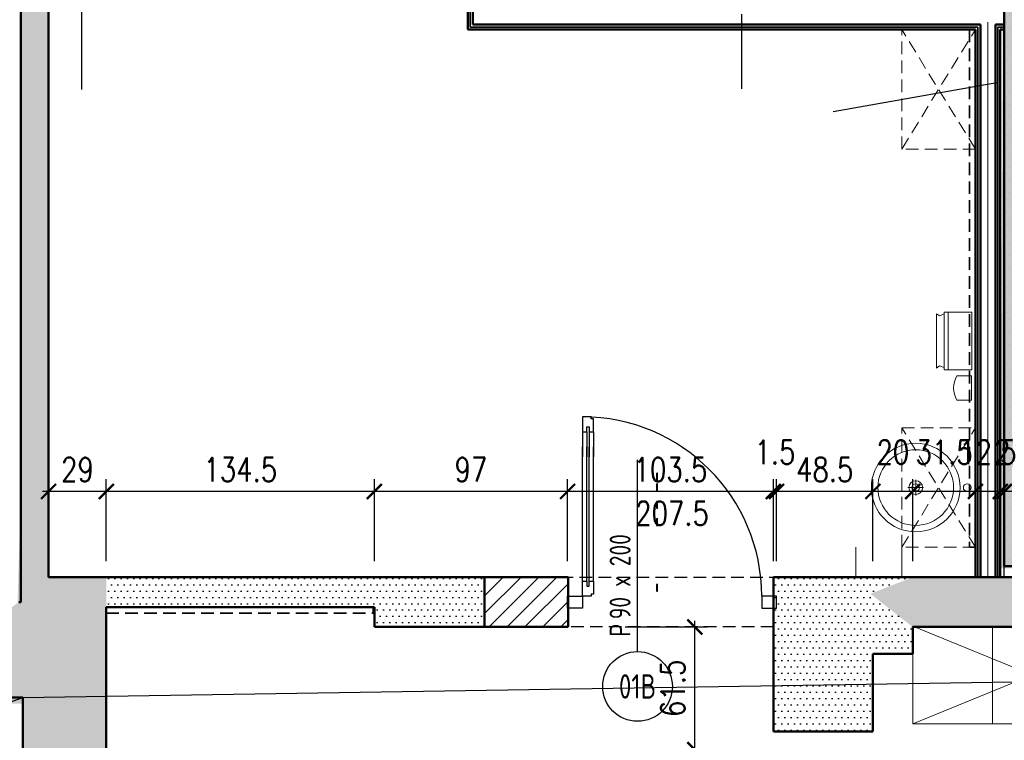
# Model space of a CAD drawing. Header units: millimetres. Extents: x 509 to 7952, y 243 to 5804.
# Tile 47 of 54: x 4388 to 4882, y 3967 to 4329. Entities that reach past the tile are written whole.
import ezdxf
from ezdxf.enums import TextEntityAlignment as Align

# ---------------------------------------------------------------- set-up
doc = ezdxf.new("R2010")
doc.units = ezdxf.units.MM
for name, pattern in [('DASHED', [0.75, 0.5, -0.25]), ('DIVIDE', [31.75, 12.7, -6.35, 0, -6.35, 0, -6.35]), ('HIDDEN', [9.525, 6.35, -3.175])]:
    doc.linetypes.add(name, pattern=pattern)
for name, color, linetype in [('WK-Drzwi', 9, 'Continuous'), ('WK-EtykDrzwi', 11, 'Continuous'), ('WK-ETYKFARTUSZKI', 11, 'Continuous'), ('WK-Fartuszki', 143, 'DASHED'), ('WK-Opis', 143, 'Continuous'), ('WK-PPoż', 1, 'Continuous'), ('WK-Wymiary', 8, 'Continuous'), ('WK-Ściany', 7, 'Continuous')]:
    doc.layers.add(name, color=color, linetype=linetype)
doc.layers.add('WK-INSTALACJE WODKAN', color=170, linetype='Continuous', lineweight=5)
doc.layers.add('WK-MEBLE', color=34, linetype='Continuous', lineweight=5)
doc.layers.add('WK-Pomieszczenia', color=173, linetype='Continuous', plot=False)
doc.styles.add('iso cp', font='isocpeur.ttf')
doc.styles.add('Romans', font='Romans.shx')
doc.styles.add('RomanS-Narrow', font='romans.shx', dxfattribs={"width": 0.8})
doc.linetypes.add('BATTING', pattern='A,0.00254,-2.54,[134,ltypeshp.shx,S=2.54,R=0,X=-2.54,Y=0],-5.08,[134,ltypeshp.shx,S=2.54,R=180,X=2.54,Y=0],-2.54', length=10.16254)
doc.dimstyles.new('AEC Dimension 1-100', dxfattribs={"dimtxt": 20, "dimasz": 0.15, "dimexe": 12.5, "dimexo": 0, "dimgap": 10, "dimtad": 1, "dimrnd": 0.0025, "dimzin": 12, "dimdsep": 46, "dimtxsty": 'Romans', "dimblk": 'ARCHTICK', "dimcen": 0.25, "dimdle": 6.25, "dimazin": 0, "dimtfac": 1, "dimtix": 1, "dimtmove": 2, "dimatfit": 2, "dimfxl": 0, "dimtolj": 1, "dimtzin": 0, "dimarcsym": 0})
doc.dimstyles.new('AEC Dimension 1-50', dxfattribs={"dimtxt": 12, "dimasz": 0.075, "dimexe": 6.25, "dimexo": 0, "dimgap": 5, "dimtad": 1, "dimdec": 1, "dimrnd": 0.5, "dimzin": 9, "dimdsep": 46, "dimtxsty": 'RomanS-Narrow', "dimblk": 'ARCHTICK', "dimcen": 0.125, "dimdle": 3.125, "dimclrd": 8, "dimclre": 8, "dimclrt": 256, "dimadec": 1, "dimazin": 0, "dimtfac": 1, "dimtdec": 1, "dimtmove": 2, "dimatfit": 2, "dimfxl": 0, "dimtolj": 1, "dimtzin": 0, "dimarcsym": 0})
pattern_1 = [(360, (534.9164, 699.143), (1.5875, 3.175), [0, -3.175])]
pattern_2 = [(360, (534.9164, 699.143), (1.5875, 3.175), [0, -3.175])]

# ---------------------------------------------------------------- blocks, each defined once
blk = doc.blocks.new('_ArchTick')
at = {"color": 0, "linetype": 'ByBlock', "const_width": 15}
blk.add_lwpolyline([(-50, -50), (50, 50)], dxfattribs=at)
blk = doc.blocks.new('J49a')
for p, q in [((0, -26.06), (0, -33.94)), ((-3.94, -30), (3.94, -30))]:
    blk.add_line(p, q)
for centre, radius in [((0, -4.14), 1.94), ((0, -30), 22.25), ((0, -30), 19), ((0, -30), 3.44), ((0, -30), 1.94)]:
    blk.add_circle(centre, radius)
blk = doc.blocks.new('Z60a')
for p, q in [((14.5, 0), (-14.5, 0)), ((-14.5, 0), (-14.5, -14)), ((14.5, -14), (14.5, 0)), ((-14.5, -12), (14.5, -12)), ((-14.5, -14), (14.5, -14)), ((13.62, -17.85), (-13.62, -17.85))]:
    blk.add_line(p, q)
at = {"flags": 128}
for points in [[(-13.53, -14), (-12.58, -16.33), (-13.62, -17.85)], [(13.39, -14), (12.58, -16.33), (13.62, -17.85)]]:
    blk.add_lwpolyline(points, dxfattribs=at)
blk = doc.blocks.new('Z1a')
for p, q in [((-6.12, 0), (-6.12, -7.3)), ((6.12, 0), (-6.12, 0)), ((6.12, 0), (6.12, -7.3))]:
    blk.add_line(p, q)
blk.add_arc((0, 2.87), 11.87, 238.9413, 301.0587)
blk = doc.blocks.new('D92a')
at = {"linetype": 'HIDDEN'}
for p, q in [((0, 0), (0, -37)), ((60, 0), (0, 0)), ((0, -37), (60, 0)), ((0, 0), (60, -37)), ((60, -37), (60, 0)), ((0, -37), (60, -37))]:
    blk.add_line(p, q, dxfattribs=at)
blk = doc.blocks.new('D71b')
for p, q in [((60, -49), (-60, 0)), ((-60, -49), (60, 0)), ((-60, 0), (-60, -49)), ((-60, 0), (60, 0)), ((-20, 0), (-20, -49)), ((20, 0), (20, -49)), ((60, -49), (60, 0)), ((-60, -49), (60, -49))]:
    blk.add_line(p, q)
blk = doc.blocks.new('*D990')
at = {"layer": 'Defpoints', "color": 0}
for p in [(4691.74, 4024.37), (4726.74, 4024.37), (4691.74, 3962.74)]:
    blk.add_point(p, dxfattribs=at)
at = {"layer": 'WK-Wymiary', "color": 8, "linetype": 'Continuous', "lineweight": -2, "ltscale": 1.3}
for p, q in [((4726.74, 3959.61), (4726.74, 4027.49)), ((4691.74, 4024.37), (4732.99, 4024.37)), ((4691.74, 3962.74), (4732.99, 3962.74))]:
    blk.add_line(p, q, dxfattribs=at)
at = {"layer": 'WK-Wymiary', "color": 8, "linetype": 'ByBlock', "lineweight": -2, "xscale": 0.075, "yscale": 0.075, "zscale": 0.075}
for p, rotation in [((4726.74, 4024.37), 90), ((4726.74, 3962.74), 270)]:
    blk.add_blockref('_ArchTick', p, dxfattribs=dict(at, rotation=rotation))
at = {"layer": 'WK-Wymiary', "lineweight": -3, "insert": (4715.74, 3993.55), "char_height": 12, "attachment_point": 5, "rotation": 90, "style": 'RomanS-Narrow'}
blk.add_mtext('\\A1;\\A1;61.5', dxfattribs=at)
blk = doc.blocks.new('*D1001')
at = {"layer": 'Defpoints', "color": 0}
for p in [(4882.17, 4127.42), (4882.17, 4092.42), (5122.18, 4057.42)]:
    blk.add_point(p, dxfattribs=at)
at = {"layer": 'WK-Wymiary', "color": 8, "linetype": 'Continuous', "lineweight": -2, "ltscale": 1.3}
for p, q in [((4882.17, 4127.42), (4882.17, 4086.17)), ((5122.18, 4057.42), (5122.18, 4098.67)), ((5125.3, 4092.42), (4879.04, 4092.42))]:
    blk.add_line(p, q, dxfattribs=at)
at = {"layer": 'WK-Wymiary', "color": 8, "linetype": 'ByBlock', "lineweight": -2, "xscale": 0.075, "yscale": 0.075, "zscale": 0.075, "rotation": 180}
blk.add_blockref('_ArchTick', (4882.17, 4092.42), dxfattribs=at)
at = {"layer": 'WK-Wymiary', "color": 8, "linetype": 'ByBlock', "lineweight": -2, "xscale": 0.075, "yscale": 0.075, "zscale": 0.075}
blk.add_blockref('_ArchTick', (5122.18, 4092.42), dxfattribs=at)
at = {"layer": 'WK-Wymiary', "lineweight": -3, "insert": (5002.17, 4103.42), "char_height": 12, "attachment_point": 5, "style": 'RomanS-Narrow'}
blk.add_mtext('\\A1;\\A1;240', dxfattribs=at)
blk = doc.blocks.new('*D1002')
at = {"layer": 'Defpoints', "color": 0}
for p in [(4882.17, 4127.42), (4880.17, 4092.42), (4880.17, 4057.42)]:
    blk.add_point(p, dxfattribs=at)
at = {"layer": 'WK-Wymiary', "color": 8, "linetype": 'Continuous', "lineweight": -2, "ltscale": 1.3}
for p, q in [((4882.17, 4127.42), (4882.17, 4086.17)), ((4880.17, 4057.42), (4880.17, 4098.67)), ((4885.29, 4092.42), (4877.04, 4092.42)), ((4880.17, 4092.42), (4880.09, 4092.42)), ((4882.17, 4092.42), (4882.24, 4092.42))]:
    blk.add_line(p, q, dxfattribs=at)
at = {"layer": 'WK-Wymiary', "color": 8, "linetype": 'ByBlock', "lineweight": -2, "xscale": 0.075, "yscale": 0.075, "zscale": 0.075}
blk.add_blockref('_ArchTick', (4880.17, 4092.42), dxfattribs=at)
at = {"layer": 'WK-Wymiary', "color": 8, "linetype": 'ByBlock', "lineweight": -2, "xscale": 0.075, "yscale": 0.075, "zscale": 0.075, "rotation": 180}
blk.add_blockref('_ArchTick', (4882.17, 4092.42), dxfattribs=at)
at = {"layer": 'WK-Wymiary', "lineweight": -3, "insert": (4881.17, 4112.17), "char_height": 12, "attachment_point": 5, "style": 'RomanS-Narrow'}
blk.add_mtext('\\A1;\\A1;2', dxfattribs=at)
blk = doc.blocks.new('*D1003')
at = {"layer": 'Defpoints', "color": 0}
for p in [(4867.67, 4092.42), (4867.67, 4057.42), (4880.17, 4057.42)]:
    blk.add_point(p, dxfattribs=at)
at = {"layer": 'WK-Wymiary', "color": 8, "linetype": 'Continuous', "lineweight": -2, "ltscale": 1.3}
for p, q in [((4867.67, 4057.42), (4867.67, 4098.67)), ((4880.17, 4057.42), (4880.17, 4098.67)), ((4883.29, 4092.42), (4864.54, 4092.42))]:
    blk.add_line(p, q, dxfattribs=at)
at = {"layer": 'WK-Wymiary', "color": 8, "linetype": 'ByBlock', "lineweight": -2, "xscale": 0.075, "yscale": 0.075, "zscale": 0.075, "rotation": 180}
blk.add_blockref('_ArchTick', (4867.67, 4092.42), dxfattribs=at)
at = {"layer": 'WK-Wymiary', "color": 8, "linetype": 'ByBlock', "lineweight": -2, "xscale": 0.075, "yscale": 0.075, "zscale": 0.075}
blk.add_blockref('_ArchTick', (4880.17, 4092.42), dxfattribs=at)
at = {"layer": 'WK-Wymiary', "lineweight": -3, "insert": (4873.92, 4112.17), "char_height": 12, "attachment_point": 5, "style": 'RomanS-Narrow'}
blk.add_mtext('\\A1;\\A1;12.5', dxfattribs=at)
blk = doc.blocks.new('*D1004')
at = {"layer": 'Defpoints', "color": 0}
for p in [(4836.17, 4092.42), (4836.17, 4057.42), (4867.67, 4057.42)]:
    blk.add_point(p, dxfattribs=at)
at = {"layer": 'WK-Wymiary', "color": 8, "linetype": 'Continuous', "lineweight": -2, "ltscale": 1.3}
for p, q in [((4836.17, 4057.42), (4836.17, 4098.67)), ((4867.67, 4057.42), (4867.67, 4098.67)), ((4870.79, 4092.42), (4833.04, 4092.42))]:
    blk.add_line(p, q, dxfattribs=at)
at = {"layer": 'WK-Wymiary', "color": 8, "linetype": 'ByBlock', "lineweight": -2, "xscale": 0.075, "yscale": 0.075, "zscale": 0.075, "rotation": 180}
blk.add_blockref('_ArchTick', (4836.17, 4092.42), dxfattribs=at)
at = {"layer": 'WK-Wymiary', "color": 8, "linetype": 'ByBlock', "lineweight": -2, "xscale": 0.075, "yscale": 0.075, "zscale": 0.075}
blk.add_blockref('_ArchTick', (4867.67, 4092.42), dxfattribs=at)
at = {"layer": 'WK-Wymiary', "lineweight": -3, "insert": (4851.92, 4112.17), "char_height": 12, "attachment_point": 5, "style": 'RomanS-Narrow'}
blk.add_mtext('\\A1;\\A1;31.5', dxfattribs=at)
blk = doc.blocks.new('*D1005')
at = {"layer": 'Defpoints', "color": 0}
for p in [(4816.17, 4092.42), (4816.17, 4057.42), (4836.17, 4057.42)]:
    blk.add_point(p, dxfattribs=at)
at = {"layer": 'WK-Wymiary', "color": 8, "linetype": 'Continuous', "lineweight": -2, "ltscale": 1.3}
for p, q in [((4816.17, 4057.42), (4816.17, 4098.67)), ((4836.17, 4057.42), (4836.17, 4098.67)), ((4839.29, 4092.42), (4813.04, 4092.42))]:
    blk.add_line(p, q, dxfattribs=at)
at = {"layer": 'WK-Wymiary', "color": 8, "linetype": 'ByBlock', "lineweight": -2, "xscale": 0.075, "yscale": 0.075, "zscale": 0.075, "rotation": 180}
blk.add_blockref('_ArchTick', (4816.17, 4092.42), dxfattribs=at)
at = {"layer": 'WK-Wymiary', "color": 8, "linetype": 'ByBlock', "lineweight": -2, "xscale": 0.075, "yscale": 0.075, "zscale": 0.075}
blk.add_blockref('_ArchTick', (4836.17, 4092.42), dxfattribs=at)
at = {"layer": 'WK-Wymiary', "lineweight": -3, "insert": (4826.17, 4112.17), "char_height": 12, "attachment_point": 5, "style": 'RomanS-Narrow'}
blk.add_mtext('\\A1;\\A1;20', dxfattribs=at)
blk = doc.blocks.new('*D1006')
at = {"layer": 'Defpoints', "color": 0}
for p in [(4767.81, 4092.42), (4767.81, 4057.42), (4816.17, 4057.42)]:
    blk.add_point(p, dxfattribs=at)
at = {"layer": 'WK-Wymiary', "color": 8, "linetype": 'Continuous', "lineweight": -2, "ltscale": 1.3}
for p, q in [((4767.81, 4057.42), (4767.81, 4098.67)), ((4816.17, 4057.42), (4816.17, 4098.67)), ((4819.29, 4092.42), (4764.69, 4092.42))]:
    blk.add_line(p, q, dxfattribs=at)
at = {"layer": 'WK-Wymiary', "color": 8, "linetype": 'ByBlock', "lineweight": -2, "xscale": 0.075, "yscale": 0.075, "zscale": 0.075, "rotation": 180}
blk.add_blockref('_ArchTick', (4767.81, 4092.42), dxfattribs=at)
at = {"layer": 'WK-Wymiary', "color": 8, "linetype": 'ByBlock', "lineweight": -2, "xscale": 0.075, "yscale": 0.075, "zscale": 0.075}
blk.add_blockref('_ArchTick', (4816.17, 4092.42), dxfattribs=at)
at = {"layer": 'WK-Wymiary', "lineweight": -3, "insert": (4791.99, 4103.42), "char_height": 12, "attachment_point": 5, "style": 'RomanS-Narrow'}
blk.add_mtext('\\A1;\\A1;48.5', dxfattribs=at)
blk = doc.blocks.new('*D1007')
at = {"layer": 'Defpoints', "color": 0}
for p in [(4766.17, 4092.42), (4766.17, 4057.42), (4767.81, 4057.42)]:
    blk.add_point(p, dxfattribs=at)
at = {"layer": 'WK-Wymiary', "color": 8, "linetype": 'Continuous', "lineweight": -2, "ltscale": 1.3}
for p, q in [((4766.17, 4057.42), (4766.17, 4098.67)), ((4767.81, 4057.42), (4767.81, 4098.67)), ((4770.94, 4092.42), (4763.04, 4092.42)), ((4766.17, 4092.42), (4766.09, 4092.42)), ((4767.81, 4092.42), (4767.89, 4092.42))]:
    blk.add_line(p, q, dxfattribs=at)
at = {"layer": 'WK-Wymiary', "color": 8, "linetype": 'ByBlock', "lineweight": -2, "xscale": 0.075, "yscale": 0.075, "zscale": 0.075}
blk.add_blockref('_ArchTick', (4766.17, 4092.42), dxfattribs=at)
at = {"layer": 'WK-Wymiary', "color": 8, "linetype": 'ByBlock', "lineweight": -2, "xscale": 0.075, "yscale": 0.075, "zscale": 0.075, "rotation": 180}
blk.add_blockref('_ArchTick', (4767.81, 4092.42), dxfattribs=at)
at = {"layer": 'WK-Wymiary', "lineweight": -3, "insert": (4766.99, 4112.17), "char_height": 12, "attachment_point": 5, "style": 'RomanS-Narrow'}
blk.add_mtext('\\A1;\\A1;1.5', dxfattribs=at)
blk = doc.blocks.new('*D1008')
at = {"layer": 'Defpoints', "color": 0}
for p in [(4662.81, 4092.42), (4662.81, 4057.42), (4766.17, 4057.42)]:
    blk.add_point(p, dxfattribs=at)
at = {"layer": 'WK-Wymiary', "color": 8, "linetype": 'Continuous', "lineweight": -2, "ltscale": 1.3}
for p, q in [((4662.81, 4057.42), (4662.81, 4098.67)), ((4766.17, 4057.42), (4766.17, 4098.67)), ((4769.29, 4092.42), (4659.69, 4092.42))]:
    blk.add_line(p, q, dxfattribs=at)
at = {"layer": 'WK-Wymiary', "color": 8, "linetype": 'ByBlock', "lineweight": -2, "xscale": 0.075, "yscale": 0.075, "zscale": 0.075, "rotation": 180}
blk.add_blockref('_ArchTick', (4662.81, 4092.42), dxfattribs=at)
at = {"layer": 'WK-Wymiary', "color": 8, "linetype": 'ByBlock', "lineweight": -2, "xscale": 0.075, "yscale": 0.075, "zscale": 0.075}
blk.add_blockref('_ArchTick', (4766.17, 4092.42), dxfattribs=at)
at = {"layer": 'WK-Wymiary', "lineweight": -3, "insert": (4714.49, 4103.42), "char_height": 12, "attachment_point": 5, "style": 'RomanS-Narrow'}
blk.add_mtext('\\A1;\\A1;103.5', dxfattribs=at)
blk = doc.blocks.new('*D1009')
at = {"layer": 'Defpoints', "color": 0}
for p in [(4565.78, 4092.42), (4565.78, 4057.42), (4662.81, 4057.42)]:
    blk.add_point(p, dxfattribs=at)
at = {"layer": 'WK-Wymiary', "color": 8, "linetype": 'Continuous', "lineweight": -2, "ltscale": 1.3}
for p, q in [((4565.78, 4057.42), (4565.78, 4098.67)), ((4662.81, 4057.42), (4662.81, 4098.67)), ((4665.94, 4092.42), (4562.65, 4092.42))]:
    blk.add_line(p, q, dxfattribs=at)
at = {"layer": 'WK-Wymiary', "color": 8, "linetype": 'ByBlock', "lineweight": -2, "xscale": 0.075, "yscale": 0.075, "zscale": 0.075, "rotation": 180}
blk.add_blockref('_ArchTick', (4565.78, 4092.42), dxfattribs=at)
at = {"layer": 'WK-Wymiary', "color": 8, "linetype": 'ByBlock', "lineweight": -2, "xscale": 0.075, "yscale": 0.075, "zscale": 0.075}
blk.add_blockref('_ArchTick', (4662.81, 4092.42), dxfattribs=at)
at = {"layer": 'WK-Wymiary', "lineweight": -3, "insert": (4614.29, 4103.42), "char_height": 12, "attachment_point": 5, "style": 'RomanS-Narrow'}
blk.add_mtext('\\A1;\\A1;97', dxfattribs=at)
blk = doc.blocks.new('*D1010')
at = {"layer": 'Defpoints', "color": 0}
for p in [(4431.17, 4092.42), (4431.17, 4057.42), (4565.78, 4057.42)]:
    blk.add_point(p, dxfattribs=at)
at = {"layer": 'WK-Wymiary', "color": 8, "linetype": 'Continuous', "lineweight": -2, "ltscale": 1.3}
for p, q in [((4431.17, 4057.42), (4431.17, 4098.67)), ((4565.78, 4057.42), (4565.78, 4098.67)), ((4568.9, 4092.42), (4428.04, 4092.42))]:
    blk.add_line(p, q, dxfattribs=at)
at = {"layer": 'WK-Wymiary', "color": 8, "linetype": 'ByBlock', "lineweight": -2, "xscale": 0.075, "yscale": 0.075, "zscale": 0.075, "rotation": 180}
blk.add_blockref('_ArchTick', (4431.17, 4092.42), dxfattribs=at)
at = {"layer": 'WK-Wymiary', "color": 8, "linetype": 'ByBlock', "lineweight": -2, "xscale": 0.075, "yscale": 0.075, "zscale": 0.075}
blk.add_blockref('_ArchTick', (4565.78, 4092.42), dxfattribs=at)
at = {"layer": 'WK-Wymiary', "lineweight": -3, "insert": (4498.47, 4103.42), "char_height": 12, "attachment_point": 5, "style": 'RomanS-Narrow'}
blk.add_mtext('\\A1;\\A1;134.5', dxfattribs=at)
blk = doc.blocks.new('*D1011')
at = {"layer": 'Defpoints', "color": 0}
for p in [(4402.17, 4127.42), (4402.17, 4092.42), (4431.17, 4057.42)]:
    blk.add_point(p, dxfattribs=at)
at = {"layer": 'WK-Wymiary', "color": 8, "linetype": 'Continuous', "lineweight": -2, "ltscale": 1.3}
for p, q in [((4402.17, 4127.42), (4402.17, 4086.17)), ((4431.17, 4057.42), (4431.17, 4098.67)), ((4434.29, 4092.42), (4399.04, 4092.42))]:
    blk.add_line(p, q, dxfattribs=at)
at = {"layer": 'WK-Wymiary', "color": 8, "linetype": 'ByBlock', "lineweight": -2, "xscale": 0.075, "yscale": 0.075, "zscale": 0.075, "rotation": 180}
blk.add_blockref('_ArchTick', (4402.17, 4092.42), dxfattribs=at)
at = {"layer": 'WK-Wymiary', "color": 8, "linetype": 'ByBlock', "lineweight": -2, "xscale": 0.075, "yscale": 0.075, "zscale": 0.075}
blk.add_blockref('_ArchTick', (4431.17, 4092.42), dxfattribs=at)
at = {"layer": 'WK-Wymiary', "lineweight": -3, "insert": (4416.67, 4103.42), "char_height": 12, "attachment_point": 5, "style": 'RomanS-Narrow'}
blk.add_mtext('\\A1;\\A1;29', dxfattribs=at)
blk = doc.blocks.new('L2')
at = {"color": 8}
for p, q in [((7.5, 5), (20, 5)), ((7.5, 0), (20, 0))]:
    blk.add_line(p, q, dxfattribs=at)
at = {"color": 4}
for p, q in [((7.5, 3), (20, 3)), ((7.5, 2), (20, 2))]:
    blk.add_line(p, q, dxfattribs=at)
blk.add_lwpolyline([(0, 1), (0, 5), (7.5, 5), (7.5, 3), (5, 3), (5, 2), (7.5, 2), (7.5, 0), (1, 0), (1, 1)], close=True)
blk = doc.blocks.new('L3')
at = {"color": 8}
for p, q in [((-15, 2.5), (15, 2.5)), ((-15, -2.5), (15, -2.5))]:
    blk.add_line(p, q, dxfattribs=at)
for p, q in [((-22.5, -0.5), (-22.5, 0.5)), ((22.5, -0.5), (22.5, 0.5))]:
    blk.add_line(p, q)
at = {"color": 4}
for p, q in [((-15, 0.5), (15, 0.5)), ((-15, 0.5), (15, 0.5)), ((-15, -0.5), (15, -0.5)), ((-15, -0.5), (15, -0.5))]:
    blk.add_line(p, q, dxfattribs=at)
blk = doc.blocks.new('WK_Door_Tag_02_50L')
at = {"color": 0, "linetype": 'ByBlock', "lineweight": -2}
blk.add_line((0, 0), (0, 2.75), dxfattribs=at)
blk.add_circle((0, -0.5), 0.5, dxfattribs=at)
at = {"color": 0, "linetype": 'ByBlock', "lineweight": -2, "style": 'RomanS-Narrow', "width": 0.75}
for tag, p in [('DRZWI_OBIEKTY:WYPOSAZENIESAMOZAMYKACZ', (0.1, 2.031)), ('DRZWI_OBIEKTY:WYPOSAZENIEKRATKAWENT', (0.1, 1.781)), ('DRZWI_OBIEKTY:KONTROLADOSTĘPU', (0.1, 2.28)), ('DRZWI_STYL:KLASAPPOŻ', (0.1, 0.839))]:
    blk.add_attdef(tag, text='', height=0.3, rotation=90, dxfattribs=at).set_placement(p, align=Align.TOP_LEFT)
for tag, p in [('DRZWI_STYL:KIERUNEKOTWIERANIAZNAK', (-0.1, 0.214)), ('DRZWI_STYL:ROZMIAR', (-0.1, 0.464))]:
    blk.add_attdef(tag, p, '', height=0.3, rotation=90, dxfattribs=at)
at = {"color": 0, "linetype": 'ByBlock', "lineweight": -2, "style": 'RomanS-Narrow', "width": 0.75, "flags": 4}
blk.add_attdef('DRZWI_OBIEKTY:SYMBOL', text='', height=0.35, rotation=360, dxfattribs=at).set_placement((0, -0.5), align=Align.MIDDLE_CENTER)

msp = doc.modelspace()

# ---------------------------------------------------------------- hatches: boundary and pattern name
at = {"layer": 'WK-Ściany', "linetype": 'Continuous', "lineweight": -3}
h = msp.add_hatch(dxfattribs=at)
h.set_pattern_fill('DOTS', color=253, scale=2, style=0)
h.set_pattern_definition([(4e-12, (534.9164, 699.143), (1.5875, 3.175), [0, -3.175])])
h.paths.add_polyline_path([(4402.17, 4628.87), (4388.17, 4628.87), (4388.17, 4036.87), (4389.17, 4036.87), (4389.61, 4035.46), (4402.17, 4035.46), (4402.17, 4049.37), (4402.17, 4393.87), (4398.75, 4403.87), (4402.17, 4408.87), (4402.17, 4523.87), (4398.75, 4533.87), (4402.17, 4538.87)], flags=0)
h = msp.add_hatch(dxfattribs=at)
h.set_pattern_fill('DOTS', color=253, scale=2, style=0)
h.set_pattern_definition(pattern_2)
h.paths.add_polyline_path([(4882.17, 4364.87), (4888.33, 4347.54), (4907.17, 4338.87), (4907.17, 4339.83), (4882.17, 4364.87)], flags=0)
h.paths.add_polyline_path([(4882.17, 4324.87), (4897.17, 4324.87), (4907.17, 4324.87), (4907.17, 4336.87), (4882.17, 4336.87)], flags=0)
h.paths.add_polyline_path([(4882.17, 4336.87), (4907.17, 4336.87), (4907.17, 4338.87), (4888.33, 4347.54), (4882.17, 4338.87)], flags=0)
h = msp.add_hatch(dxfattribs=at)
h.set_pattern_fill('DOTS', color=253, scale=2, style=0)
h.set_pattern_definition(pattern_2)
h.paths.add_polyline_path([(4882.17, 4129.87), (4897.17, 4129.87), (4897.17, 4324.87), (4882.17, 4324.87)], flags=0)
h = msp.add_hatch(dxfattribs=at)
h.set_pattern_fill('DOTS', color=253, scale=2, style=0)
h.set_pattern_definition([(360, (534.9164, 699.143), (1.5875, 3.175), [0, -3.175])])
h.paths.add_polyline_path([(4882.17, 4054.87), (4907.17, 4079.87), (4907.17, 4129.87), (4897.17, 4129.87), (4882.17, 4129.87)], flags=0)
h = msp.add_hatch(dxfattribs=at)
h.set_pattern_fill('DOTS', color=253, scale=2, style=0)
h.set_pattern_definition([(3e-12, (534.9164, 699.143), (1.5875, 3.175), [0, -3.175])])
h.paths.add_polyline_path([(4907.17, 4079.87), (4882.17, 4054.87), (5212.17, 4054.87), (5187.17, 4079.87)], flags=0)
h = msp.add_hatch(dxfattribs=at)
h.set_pattern_fill('DOTS', color=253, scale=2, style=0)
h.set_pattern_definition([(360, (534.9164, 699.143), (1.5875, 3.175), [0, -3.175])])
h.paths.add_polyline_path([(4399.17, 4004.87), (4389.17, 3988.87), (4389.17, 3953.87), (4431.17, 3953.87), (4431.17, 4034.37), (4431.17, 4049.37), (4402.17, 4049.37), (4402.17, 4035.46), (4389.61, 4035.46)], flags=0)
h.paths.add_polyline_path([(4431.17, 3613.87), (4431.17, 3683.87), (4389.17, 3683.87), (4389.17, 3493.87), (4431.17, 3493.87), (4431.17, 3568.87), (4420.92, 3583.87)], flags=0)
h.paths.add_polyline_path([(4431.17, 2375.03), (4431.17, 2567.87), (4389.17, 2567.87), (4389.17, 2389.87), (4418.36, 2389.87), (4418.36, 2375.03)], flags=0)
h.paths.add_polyline_path([(4389.17, 2837.87), (4431.17, 2837.87), (4431.17, 3123.87), (4389.17, 3123.87)], flags=0)
h.paths.add_polyline_path([(4389.17, 3213.87), (4431.17, 3213.87), (4431.17, 3263.87), (4389.17, 3263.87)], flags=0)
h.paths.add_polyline_path([(4389.17, 3353.87), (4431.17, 3353.87), (4431.17, 3403.87), (4389.17, 3403.87)], flags=0)
h = msp.add_hatch(dxfattribs=at)
h.set_pattern_fill('DOTS', color=253, scale=2, angle=360, style=0)
h.set_pattern_definition([(360, (534.9164, 699.143), (1.5875, 3.175), [0, -3.175])])
h.paths.add_polyline_path([(4565.78, 4034.37), (4565.78, 4049.37), (4431.17, 4049.37), (4431.17, 4034.37)], flags=0)
h = msp.add_hatch(dxfattribs=at)
h.set_pattern_fill('DOTS', color=253, scale=2, style=0)
h.set_pattern_definition([(9e-13, (534.9164, 699.143), (1.5875, 3.175), [0, -3.175])])
h.paths.add_polyline_path([(4565.78, 4049.37), (4565.78, 4034.37), (4565.78, 4024.37), (4621.17, 4024.37), (4621.17, 4049.37)], flags=0)
at = {"layer": 'WK-Ściany', "linetype": 'Continuous', "lineweight": 0}
h = msp.add_hatch(dxfattribs=at)
h.set_pattern_fill('ANSI31', color=1, scale=2, style=0)
h.set_pattern_definition([(45, (534.9164, 699.143), (-4.490128, 4.490128), [])])
h.paths.add_polyline_path([(4621.17, 4049.37), (4621.17, 4024.37), (4663.17, 4024.37), (4663.17, 4049.37)], flags=0)
at = {"layer": 'WK-Ściany', "linetype": 'Continuous', "lineweight": -3}
h = msp.add_hatch(dxfattribs=at)
h.set_pattern_fill('DOTS', color=253, scale=2, style=0)
h.set_pattern_definition(pattern_1)
h.paths.add_polyline_path([(4836.17, 4049.37), (4766.17, 4049.37), (4766.17, 4049.37), (4814.92, 4041.04), (4836.17, 4049.37)], flags=0)
h.paths.add_polyline_path([(4836.17, 4024.37), (4814.92, 4041.04), (4766.17, 4049.37), (4766.17, 4010.87), (4816.17, 4010.87), (4836.17, 4010.87)], flags=0)
h = msp.add_hatch(dxfattribs=at)
h.set_pattern_fill('DOTS', color=253, scale=2, style=0)
h.set_pattern_definition([(6e-13, (534.9164, 699.143), (1.5875, 3.175), [0, -3.175])])
h.paths.add_polyline_path([(5122.18, 4049.37), (5134.84, 4029.54), (5160.18, 4024.37), (5197.1, 4024.37), (5197.1, 4049.37)], flags=0)
h.paths.add_polyline_path([(4836.17, 4049.37), (4814.92, 4041.04), (4836.17, 4024.37), (4880.17, 4024.37), (4880.17, 4049.37)], flags=0)
h.paths.add_polyline_path([(4880.17, 4049.37), (4880.17, 4024.37), (5122.18, 4024.37), (5134.84, 4029.54), (5122.18, 4049.37)], flags=0)
h = msp.add_hatch(dxfattribs=at)
h.set_pattern_fill('DOTS', color=253, scale=2, style=0)
h.set_pattern_definition(pattern_1)
h.paths.add_polyline_path([(4389.17, 3988.87), (4399.17, 4004.87), (4389.17, 4036.87), (4388.17, 4036.87), (4387.17, 4036.87), (4371.17, 4024.87), (4339.17, 4036.87), (4297.17, 4036.87), (4297.17, 3988.87)], flags=0)
h.paths.add_polyline_path([(4207.17, 3988.87), (4207.17, 4036.87), (4147.17, 4036.87), (4147.17, 3988.87)], flags=0)
h.paths.add_polyline_path([(4057.17, 3988.87), (4057.17, 4036.87), (3997.17, 4036.87), (3997.17, 3988.87)], flags=0)
h.paths.add_polyline_path([(3907.17, 3988.87), (3907.17, 4036.87), (3847.17, 4036.87), (3847.17, 3988.87)], flags=0)
h.paths.add_polyline_path([(3757.17, 3988.87), (3757.17, 4036.87), (3707.17, 4036.87), (3707.17, 3988.87)], flags=0)
h.paths.add_polyline_path([(3617.17, 3988.87), (3617.17, 4036.87), (3547.17, 4036.87), (3547.17, 3988.87)], flags=0)
h.paths.add_polyline_path([(3457.17, 3988.87), (3457.17, 4036.87), (3432.17, 4036.87), (3422.17, 4022.12), (3417.17, 4036.87), (3397.17, 4036.87), (3397.17, 3988.87)], flags=0)
h.paths.add_polyline_path([(3307.17, 3988.87), (3307.17, 4036.87), (3247.17, 4036.87), (3247.17, 3988.87)], flags=0)
h.paths.add_polyline_path([(3157.17, 3988.87), (3157.17, 4036.87), (3097.17, 4036.87), (3097.17, 3988.87)], flags=0)
h.paths.add_polyline_path([(3007.17, 3988.87), (3007.17, 4036.87), (2947.17, 4036.87), (2947.17, 3988.87)], flags=0)
h.paths.add_polyline_path([(2857.17, 3988.87), (2857.17, 4036.87), (2832.17, 4036.87), (2822.17, 4022.12), (2817.17, 4036.87), (2797.17, 4036.87), (2797.17, 3988.87)], flags=0)
h.paths.add_polyline_path([(2707.17, 3988.87), (2707.17, 4036.87), (2647.17, 4036.87), (2647.17, 3988.87)], flags=0)
h.paths.add_polyline_path([(2557.17, 3988.87), (2557.17, 4036.87), (2497.17, 4036.87), (2497.17, 3988.87)], flags=0)
h.paths.add_polyline_path([(2407.17, 3988.87), (2407.17, 4036.87), (2347.17, 4036.87), (2347.17, 3988.87)], flags=0)
h.paths.add_polyline_path([(2257.17, 3988.87), (2257.17, 4036.87), (2222.17, 4036.87), (2212.17, 4022.12), (2207.17, 4036.87), (2197.17, 4036.87), (2197.17, 3988.87)], flags=0)
h.paths.add_polyline_path([(2107.17, 3988.87), (2107.17, 4036.87), (2047.17, 4036.87), (2047.17, 3988.87)], flags=0)
h.paths.add_polyline_path([(1957.17, 3988.87), (1957.17, 4036.87), (1897.17, 4036.87), (1897.17, 3988.87)], flags=0)
h.paths.add_polyline_path([(1807.17, 3988.87), (1792.17, 4036.87), (1747.17, 4036.87), (1747.17, 3988.87)], flags=0)
h.paths.add_polyline_path([(1657.17, 3988.87), (1657.17, 4036.87), (1597.17, 4036.87), (1597.17, 3988.87)], flags=0)
h.paths.add_polyline_path([(1507.17, 3988.87), (1507.17, 4036.87), (1447.17, 4036.87), (1447.17, 3988.87)], flags=0)
h.paths.add_polyline_path([(1357.17, 3988.87), (1357.17, 4036.87), (1337.17, 4036.87), (1297.17, 3988.87)], flags=0)
h.paths.add_polyline_path([(1207.17, 3988.87), (1207.17, 4036.87), (1147.17, 4036.87), (1147.17, 3988.87)], flags=0)
h.paths.add_polyline_path([(1057.17, 3988.87), (1057.17, 4036.87), (1019.17, 4036.87), (1003.17, 4000.87), (1019.17, 3988.87)], flags=0)
h = msp.add_hatch(dxfattribs=at)
h.set_pattern_fill('DOTS', color=253, scale=2, style=0)
h.set_pattern_definition([(5e-11, (534.9164, 699.143), (1.5875, 3.175), [0, -3.175])])
h.paths.add_polyline_path([(4816.17, 4010.87), (4766.17, 4010.87), (4766.17, 3971.87), (4816.17, 3971.87)], flags=0)

# ---------------------------------------------------------------- linework, layer by layer
msp.add_lwpolyline([(5649.17, 4008.87), (5873.58, 3971.84), (5816.57, 330.7), (1541.54, 330.7), (1541.54, 2778.64), (4012.25, 2778.64), (4012.25, 3854.59), (4389.17, 3988.87), (5649.17, 4008.87)])
at = {"layer": 'WK-Drzwi', "color": 9, "linetype": 'Continuous', "lineweight": -3}
for points in [[(4670.31, 4033.87), (4662.81, 4033.87), (4662.81, 4039.87), (4670.31, 4039.87)], [(4760.31, 4033.87), (4767.81, 4033.87), (4767.81, 4039.87), (4760.31, 4039.87)]]:
    msp.add_lwpolyline(points, close=True, dxfattribs=at)
at = {"layer": 'WK-Drzwi', "color": 8, "linetype": 'Continuous', "lineweight": -3}
msp.add_arc((4670.31, 4039.87), 90, 0, 90, dxfattribs=at)
at = {"layer": 'WK-Fartuszki', "color": 143, "linetype": 'HIDDEN', "lineweight": 35}
for p, q in [((4864.67, 4324.37), (4864.67, 4064.37)), ((4867.67, 4324.37), (4864.67, 4324.37)), ((4867.67, 4064.37), (4867.67, 4324.37)), ((4864.67, 4064.37), (4867.67, 4064.37)), ((4565.17, 4034.37), (4431.17, 4034.37)), ((4431.17, 4034.37), (4431.17, 4031.37)), ((4431.17, 4031.37), (4565.17, 4031.37)), ((4565.17, 4031.37), (4565.17, 4034.37))]:
    msp.add_line(p, q, dxfattribs=at)
at = {"layer": 'WK-MEBLE'}
for points in [[(4807.67, 4064.37), (4807.67, 4049.37)], [(4830.67, 4064.37), (4830.67, 4049.37)]]:
    msp.add_lwpolyline(points, dxfattribs=at)
at = {"layer": 'WK-Opis'}
for points in [[(4418.81, 4294.35), (4418.81, 4384.91)], [(4750.37, 4294.59), (4750.37, 4332.05)]]:
    msp.add_lwpolyline(points, dxfattribs=at)
at = {"layer": 'WK-Pomieszczenia', "color": 173, "linetype": 'HIDDEN', "lineweight": -3}
for p, q in [((4402.17, 4393.87), (4402.17, 4049.37)), ((4882.17, 4049.37), (4882.17, 4338.87)), ((4402.17, 4049.37), (4882.17, 4049.37)), ((4565.78, 4034.37), (4431.17, 4034.37)), ((4431.17, 3613.87), (4431.17, 4034.37)), ((4565.78, 4024.37), (4565.78, 4034.37)), ((4644.62, 4024.37), (4565.78, 4024.37)), ((4766.17, 4024.37), (4657.12, 4024.37)), ((4766.17, 3971.87), (4766.17, 4024.37)), ((5122.18, 4024.37), (4836.17, 4024.37)), ((4836.17, 4024.37), (4836.17, 4010.87)), ((4836.17, 4010.87), (4816.17, 4010.87)), ((4816.17, 4010.87), (4816.17, 3971.87)), ((4816.17, 3971.87), (4766.17, 3971.87))]:
    msp.add_line(p, q, dxfattribs=at)
at = {"layer": 'WK-PPoż', "color": 1, "linetype": 'DIVIDE', "const_width": 6}
msp.add_lwpolyline([(3708.17, 3988.77), (4388.17, 3988.77), (4400.75, 4407.82), (4627.17, 4407.82), (4627.17, 4352.86), (4884.56, 4351.98), (4883.17, 4056.77), (5837.04, 4056.77)], dxfattribs=at)
at = {"layer": 'WK-Ściany', "color": 7, "linetype": 'Continuous', "lineweight": 50}
for p, q in [((4388.17, 4628.87), (4388.17, 4036.87)), ((4402.17, 4049.37), (4402.17, 4393.87)), ((4615.17, 4381.87), (4615.17, 4326.87)), ((4612.67, 4379.37), (4612.67, 4324.37)), ((4882.17, 4324.87), (4882.17, 4338.87)), ((4882.17, 4326.87), (4882.17, 4334.37)), ((4612.67, 4324.37), (4867.67, 4324.37)), ((4615.17, 4326.87), (4870.17, 4326.87)), ((4867.67, 4324.37), (4867.67, 4049.37)), ((4870.17, 4326.87), (4870.17, 4049.37)), ((4877.67, 4326.87), (4882.17, 4326.87)), ((4877.67, 4049.37), (4877.67, 4326.87)), ((4880.17, 4324.37), (4882.17, 4324.37)), ((4880.17, 4049.37), (4880.17, 4324.37)), ((4882.17, 4324.87), (4882.17, 4129.87)), ((4882.17, 4324.37), (4882.17, 4324.87)), ((4882.17, 4129.87), (4882.17, 4054.87)), ((4882.17, 4054.87), (5212.17, 4054.87)), ((4431.17, 4049.37), (4402.17, 4049.37)), ((4565.78, 4049.37), (4431.17, 4049.37)), ((4621.17, 4049.37), (4565.78, 4049.37)), ((4621.17, 4024.37), (4621.17, 4049.37)), ((4621.17, 4049.37), (4621.17, 4024.37)), ((4663.17, 4049.37), (4621.17, 4049.37)), ((4663.17, 4024.37), (4663.17, 4049.37)), ((4766.17, 4010.87), (4766.17, 4049.37)), ((4836.17, 4049.37), (4766.17, 4049.37)), ((4836.17, 4049.37), (4836.17, 4049.37)), ((4836.17, 4049.37), (5197.1, 4049.37)), ((4870.17, 4049.37), (4877.67, 4049.37)), ((4388.17, 4036.87), (4387.17, 4036.87)), ((4431.17, 3953.87), (4431.17, 4034.37)), ((4431.17, 4034.37), (4565.78, 4034.37)), ((4565.78, 4034.37), (4565.78, 4024.37)), ((4565.78, 4024.37), (4621.17, 4024.37)), ((4621.17, 4024.37), (4663.17, 4024.37)), ((4657.12, 4024.37), (4644.62, 4024.37)), ((4836.17, 4010.87), (4836.17, 4024.37)), ((4836.17, 4024.37), (5122.18, 4024.37)), ((4766.17, 4010.87), (4766.17, 3971.87)), ((4816.17, 4010.87), (4836.17, 4010.87)), ((4816.17, 3971.87), (4816.17, 4010.87)), ((4297.17, 3988.87), (4389.17, 3988.87)), ((4389.17, 3988.87), (4389.17, 3953.87)), ((4766.17, 3971.87), (4816.17, 3971.87))]:
    msp.add_line(p, q, dxfattribs=at)
at = {"layer": 'WK-Ściany', "color": 7, "linetype": 'Continuous', "lineweight": -3}
for p, q in [((4615.17, 4326.87), (4615.17, 4381.87)), ((4613.92, 4325.62), (4613.92, 4380.62)), ((4613.92, 4380.62), (4613.92, 4325.62)), ((4868.92, 4325.62), (4613.92, 4325.62)), ((4613.92, 4325.62), (4868.92, 4325.62)), ((4870.17, 4326.87), (4615.17, 4326.87)), ((4868.92, 4049.37), (4868.92, 4325.62)), ((4868.92, 4325.62), (4868.92, 4049.37)), ((4870.17, 4049.37), (4870.17, 4326.87)), ((4882.17, 4326.87), (4877.67, 4326.87)), ((4877.67, 4326.87), (4877.67, 4049.37)), ((4882.17, 4325.62), (4878.92, 4325.62)), ((4878.92, 4325.62), (4882.17, 4325.62)), ((4878.92, 4049.37), (4878.92, 4325.62)), ((4878.92, 4325.62), (4878.92, 4049.37)), ((4882.17, 4324.87), (4882.17, 4326.87)), ((4867.67, 4049.37), (4870.17, 4049.37)), ((4877.67, 4049.37), (4880.17, 4049.37))]:
    msp.add_line(p, q, dxfattribs=at)
at = {"layer": 'WK-Ściany', "color": 124, "linetype": 'BATTING', "lineweight": 0, "ltscale": 0.35}
msp.add_line((4873.92, 4328.07), (4873.92, 4049.37), dxfattribs=at)

# ---------------------------------------------------------------- block references
at = {"layer": 'WK-Drzwi', "color": 9, "linetype": 'Continuous', "lineweight": -3, "extrusion": (0, 0, -1), "yscale": 1.0999999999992, "zscale": -1, "rotation": 270.0000000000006}
msp.add_blockref('L2', (-4675.81, 4129.87), dxfattribs=at)
at = {"layer": 'WK-Drzwi', "color": 9, "linetype": 'Continuous', "lineweight": -3, "xscale": 1.99999999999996, "yscale": 1.1, "rotation": 89.9999999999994}
msp.add_blockref('L3', (4673.06, 4084.87), dxfattribs=at)
at = {"layer": 'WK-Drzwi', "color": 9, "linetype": 'Continuous', "lineweight": -3, "yscale": 1.0999999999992, "rotation": 89.9999999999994}
msp.add_blockref('L2', (4675.81, 4039.87), dxfattribs=at)
at = {"layer": 'WK-EtykDrzwi', "color": 11, "linetype": 'Continuous', "lineweight": -3, "ltscale": 1.3}
ref = msp.add_blockref('WK_Door_Tag_02_50L', (4697.96, 4012), dxfattribs=dict(at, xscale=35, yscale=35, zscale=35))
ref.add_attrib('DRZWI_OBIEKTY:KONTROLADOSTĘPU', '--', dxfattribs={"layer": '0', "color": 0, "linetype": 'ByBlock', "lineweight": -2, "height": 10.5, "rotation": 90, "style": 'iso cp', "width": 0.75}).set_placement((4701.46, 4091.82), align=Align.TOP_LEFT)
ref.add_attrib('DRZWI_STYL:KIERUNEKOTWIERANIAZNAK', 'P', (4694.46, 4019.51), dxfattribs={"layer": '0', "color": 0, "linetype": 'ByBlock', "lineweight": -2, "height": 10.5, "rotation": 90, "style": 'iso cp', "width": 0.75})
ref.add_attrib('DRZWI_STYL:KLASAPPOŻ', '-', dxfattribs={"layer": '0', "color": 0, "linetype": 'ByBlock', "lineweight": -2, "height": 10.5, "rotation": 90, "style": 'iso cp', "width": 0.75}).set_placement((4701.46, 4041.38), align=Align.TOP_LEFT)
ref.add_attrib('DRZWI_STYL:ROZMIAR', '90 x 200', (4694.46, 4028.26), dxfattribs={"layer": '0', "color": 0, "linetype": 'ByBlock', "lineweight": -2, "height": 10.5, "rotation": 90, "style": 'iso cp', "width": 0.75})
ref.add_attrib('DRZWI_OBIEKTY:WYPOSAZENIESAMOZAMYKACZ', '-', dxfattribs={"layer": '0', "color": 0, "linetype": 'ByBlock', "lineweight": -2, "height": 10.5, "rotation": 90, "style": 'iso cp', "width": 0.75}).set_placement((4701.46, 4083.07), align=Align.TOP_LEFT)
ref.add_attrib('DRZWI_OBIEKTY:WYPOSAZENIEKRATKAWENT', '-', dxfattribs={"layer": '0', "color": 0, "linetype": 'ByBlock', "lineweight": -2, "height": 10.5, "rotation": 90, "style": 'iso cp', "width": 0.75}).set_placement((4701.46, 4074.32), align=Align.TOP_LEFT)
ref.add_attrib('DRZWI_OBIEKTY:SYMBOL', '01B', dxfattribs={"layer": '0', "color": 0, "linetype": 'ByBlock', "lineweight": -2, "height": 12.25, "style": 'iso cp', "width": 0.75}).set_placement((4697.96, 3994.5), align=Align.MIDDLE_CENTER)
at = {"layer": 'WK-INSTALACJE WODKAN', "color": 170, "linetype": 'Continuous', "lineweight": 5, "rotation": 270}
msp.add_blockref('J49a', (4867.67, 4094.37), dxfattribs=at)
at = {"layer": 'WK-MEBLE', "color": 34, "linetype": 'Continuous', "lineweight": 5, "extrusion": (0, 0, -1), "zscale": -1, "rotation": 90}
for name, p in [('D92a', (-4867.67, 4264.37)), ('Z1a', (-4865.67, 4144.37)), ('D92a', (-4867.67, 4064.37))]:
    msp.add_blockref(name, p, dxfattribs=at)
at = {"layer": 'WK-MEBLE', "color": 34, "linetype": 'Continuous', "lineweight": 5, "rotation": 270}
msp.add_blockref('Z60a', (4865.94, 4168.03), dxfattribs=at)
at = {"layer": 'WK-MEBLE', "color": 34, "linetype": 'Continuous', "lineweight": 5}
msp.add_blockref('D71b', (4896.17, 4024.73), dxfattribs=at)

# ---------------------------------------------------------------- texts
at = {"layer": 'WK-Wymiary', "color": 8, "linetype": 'Continuous', "lineweight": -3, "insert": (4715.31, 4087.42), "char_height": 12, "attachment_point": 2, "style": 'RomanS-Narrow'}
msp.add_mtext('\\A1;207.5', dxfattribs=at)

# ---------------------------------------------------------------- dimensions: what is measured, and where the dimension line sits
at = {"layer": 'WK-Wymiary', "color": 8, "linetype": 'Continuous', "lineweight": -3, "ltscale": 1.3}
for base, p1, p2, angle, text, picture, middle in [((4402.17, 4092.42), (4431.17, 4057.42), (4402.17, 4127.42), 180, '\\A1;29', '*D1011', (4416.67, 4103.42)), ((4880.17, 4092.42), (4882.17, 4127.42), (4880.17, 4057.42), 180, '\\A1;2', '*D1002', (4881.17, 4112.17)), ((4882.17, 4092.42), (5122.18, 4057.42), (4882.17, 4127.42), 180, '\\A1;240', '*D1001', (5002.17, 4103.42)), ((4766.17, 4092.42), (4767.81, 4057.42), (4766.17, 4057.42), 180, '\\A1;1.5', '*D1007', (4766.99, 4112.17)), ((4816.17, 4092.42), (4836.17, 4057.42), (4816.17, 4057.42), 180, '\\A1;20', '*D1005', (4826.17, 4112.17)), ((4836.17, 4092.42), (4867.67, 4057.42), (4836.17, 4057.42), 180, '\\A1;31.5', '*D1004', (4851.92, 4112.17)), ((4867.67, 4092.42), (4880.17, 4057.42), (4867.67, 4057.42), 180, '\\A1;12.5', '*D1003', (4873.92, 4112.17)), ((4431.17, 4092.42), (4565.78, 4057.42), (4431.17, 4057.42), 180, '\\A1;134.5', '*D1010', (4498.47, 4103.42)), ((4565.78, 4092.42), (4662.81, 4057.42), (4565.78, 4057.42), 180, '\\A1;97', '*D1009', (4614.29, 4103.42)), ((4662.81, 4092.42), (4766.17, 4057.42), (4662.81, 4057.42), 180, '\\A1;103.5', '*D1008', (4714.49, 4103.42)), ((4767.81, 4092.42), (4816.17, 4057.42), (4767.81, 4057.42), 180, '\\A1;48.5', '*D1006', (4791.99, 4103.42)), ((4726.74, 4024.37), (4691.74, 3962.74), (4691.74, 4024.37), 90, '\\A1;61.5', '*D990', (4715.74, 3993.55))]:
    dim = msp.add_linear_dim(base=base, p1=p1, p2=p2, angle=angle, text=text, dimstyle='AEC Dimension 1-50', override={"dimclrd": 8, "dimclre": 8, "dimclrt": 256}, dxfattribs=at)
    dim.commit()
    dim.dimension.update_dxf_attribs({"geometry": picture, "text_midpoint": middle})

# ---------------------------------------------------------------- leaders
at = {"layer": 'WK-ETYKFARTUSZKI', "ltscale": 1.3}
msp.add_leader([(4878.49, 4297.64), (4796.2, 4283.14)], dimstyle='AEC Dimension 1-100', override={"dimscale": 5}, dxfattribs=at)

doc.saveas('drawing.dxf')
